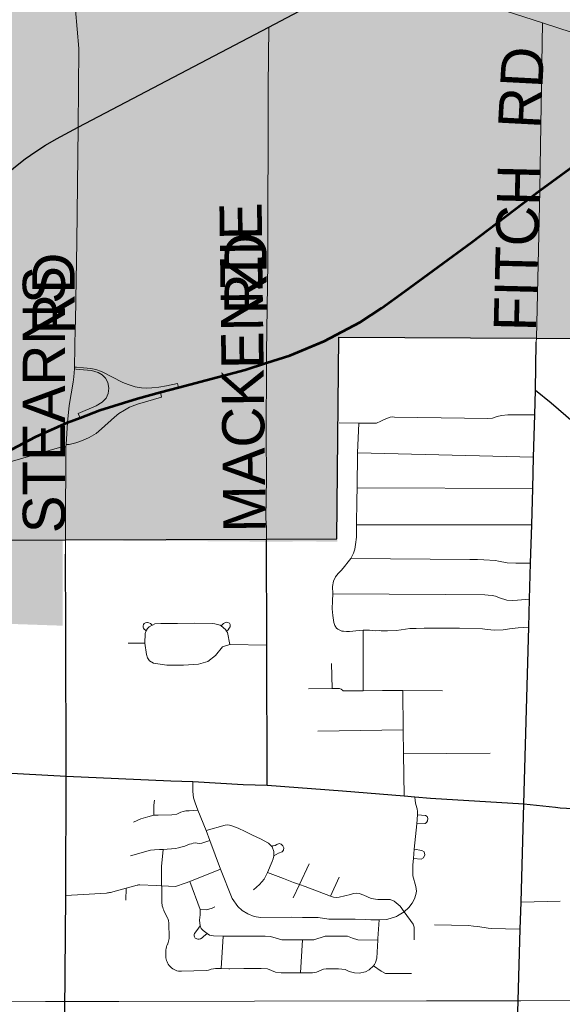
# Model space of a CAD drawing. Header units: feet. Extents: x 92 to 141.3, y -5 to 23.6.
# Tile 17 of 256: x 109 to 110.5, y 2.5 to 5.2. Entities that reach past the tile are written whole.
import ezdxf
from ezdxf.enums import TextEntityAlignment as Align

# ---------------------------------------------------------------- set-up
doc = ezdxf.new("R2010")
doc.units = ezdxf.units.FT
doc.header["$MEASUREMENT"] = 0
doc.linetypes.add('CUY - Design$0$DGN1', pattern=[2231.760665, 0, -2231.760665])
doc.linetypes.add('CUY - Design$0$DGN3', pattern=[4463.52133, 2975.680887, -1487.840443])
for name, color, linetype, lineweight in [('CUY - Design$0$GM_X_City_Street', 7, 'Continuous', 0), ('CUY - Design$0$GM_X_Corporation', 7, 'CUY - Design$0$DGN1', 13), ('CUY - Design$0$GM_X_County_Road', 3, 'Continuous', 30), ('CUY - Design$0$GM_X_Interchange_Ramps', 1, 'Continuous', 13), ('CUY - Design$0$GM_X_Interstate_Route', 1, 'Continuous', 53), ('CUY - Design$0$GM_X_Rail_Line', 7, 'Continuous', 13), ('CUY - Design$0$GM_X_State_Route', 1, 'Continuous', 30), ('CUY - Design$0$GM_X_Township', 7, 'CUY - Design$0$DGN3', 30)]:
    doc.layers.add(name, color=color, linetype=linetype, lineweight=lineweight)
doc.layers.add('CUY - Design$0$GM_X_State_Location', color=7, linetype='Continuous', lineweight=13, plot=False)
doc.layers.add('CUY - Design$0$GM_X_Township_Subdivision', color=252, linetype='Continuous', lineweight=0, true_color=0x696969)
doc.layers.add('TX_X_20', color=7, linetype='Continuous')
doc.styles.add('CUY - Design$0$Styledgn030', font='dgn030.shx')

msp = doc.modelspace()

# ---------------------------------------------------------------- hatches: boundary and pattern name
at = {"layer": 'CUY - Design$0$GM_X_Corporation'}
msp.add_hatch(color=256, dxfattribs=at).paths.add_polyline_path([(107.6693, 5.2421), (108.2534, 5.2366), (108.2575, 5.4392), (109.0295, 5.4342), (109.0545, 5.7974), (109.2213, 5.799), (109.2203, 6.372), (109.4135, 6.375), (109.4212, 6.3961), (109.5833, 6.5557), (109.566, 6.5734), (109.767, 6.5809), (109.7795, 6.9539), (111.4419, 6.939), (111.4484, 7.159), (111.4503, 7.2089), (111.452, 7.2861), (111.4562, 7.4668), (111.9877, 7.4623), (112.0028, 8.0144), (112.5466, 8.0091), (112.5478, 8.0322), (113.0498, 8.0281), (113.0385, 7.2174), (113.0193, 5.748), (113.014, 5.4581), (112.9828, 5.4386), (112.9486, 5.4182), (112.9322, 5.4045), (112.851, 5.3221), (112.8383, 5.3039), (112.819, 5.2683), (112.8084, 5.2422), (112.7999, 5.2088), (112.7938, 5.1815), (112.7826, 5.1093), (112.7664, 5.0407), (112.757, 5.0093), (112.7472, 4.994), (112.7316, 4.9816), (112.7139, 4.9732), (112.7024, 4.9711), (112.683, 4.9714), (112.6566, 4.9792), (112.6116, 4.9987), (112.5509, 5.0335), (112.5496, 4.8499), (112.5731, 4.8455), (112.5979, 4.8357), (112.6173, 4.8234), (112.6346, 4.805), (112.6491, 4.7914), (112.6698, 4.7766), (112.7075, 4.7496), (112.6686, 4.7486), (111.5394, 4.7582), (111.5344, 4.3514), (109.9034, 4.3586), (109.8998, 3.8008), (109.8088, 3.8012), (109.7046, 3.8007), (109.148, 3.8051), (109.148, 3.5707), (108.9454, 3.5777), (108.9441, 3.378), (107.6607, 3.391)])

# ---------------------------------------------------------------- linework, layer by layer
at = {"layer": 'CUY - Design$0$GM_X_City_Street', "flags": 128}
for points in [[(109.1906, 4.9342), (109.1921, 5.1498), (109.183, 5.2552), (109.1757, 5.2844), (109.1734, 5.3491), (109.1683, 5.4169), (109.1785, 5.6734), (109.179, 5.7986), (109.1791, 5.8024)], [(110.0276, 5.3754), (110.0297, 5.3608), (110.0377, 5.355), (110.1336, 5.3236), (110.3085, 5.2686), (110.4618, 5.2202), (110.82, 5.1028), (110.8207, 5.1026)], [(109.7061, 3.8042), (109.7061, 3.8074), (109.7061, 3.8096), (109.706, 3.839), (109.7045, 3.8642), (109.7058, 3.9743), (109.7048, 4.091), (109.7062, 4.2895), (109.7064, 4.3179), (109.7095, 4.563), (109.7106, 5.0461), (109.7121, 5.2081)], [(110.4553, 4.8268), (110.4618, 5.2202)], [(109.1841, 4.4639), (109.1871, 4.6197), (109.1906, 4.9342)], [(110.4446, 4.346), (110.4448, 4.3568), (110.4542, 4.7612), (110.4553, 4.8268)], [(109.1827, 4.3873), (109.1829, 4.4006), (109.1841, 4.4639)], [(109.1782, 4.2519), (109.1801, 4.273), (109.1804, 4.278), (109.1827, 4.3873)], [(109.1616, 4.1263), (109.166, 4.1728), (109.1768, 4.2373), (109.1782, 4.2519)], [(109.1569, 4.038), (109.1571, 4.0597), (109.1575, 4.0661), (109.1616, 4.1263)], [(109.1564, 3.9837), (109.1569, 4.038)], [(109.1558, 3.9078), (109.1564, 3.9837)], [(109.1562, 3.7668), (109.156, 3.8057), (109.1558, 3.9051), (109.1558, 3.9078)]]:
    msp.add_lwpolyline(points, dxfattribs=at)
at = {"layer": 'CUY - Design$0$GM_X_Corporation', "flags": 128}
for points in [[(107.6693, 5.2421), (108.2534, 5.2366), (108.2575, 5.4392), (109.0295, 5.4342), (109.0545, 5.7974), (109.2213, 5.799), (109.2203, 6.372), (109.4135, 6.375), (109.4212, 6.3961), (109.5833, 6.5557), (109.566, 6.5734), (109.767, 6.5809), (109.7795, 6.9539), (111.4419, 6.939), (111.4484, 7.159), (111.4503, 7.2089), (111.452, 7.2861), (111.4562, 7.4668), (111.9877, 7.4623), (112.0028, 8.0144), (112.5466, 8.0091), (112.5478, 8.0322), (113.0498, 8.0281), (113.0385, 7.2174), (113.0193, 5.748), (113.014, 5.4581), (112.9828, 5.4386), (112.9486, 5.4182), (112.9322, 5.4045), (112.851, 5.3221), (112.8383, 5.3039), (112.819, 5.2683), (112.8084, 5.2422), (112.7999, 5.2088), (112.7938, 5.1815), (112.7826, 5.1093), (112.7664, 5.0407), (112.757, 5.0093), (112.7472, 4.994), (112.7316, 4.9816), (112.7139, 4.9732), (112.7024, 4.9711), (112.683, 4.9714), (112.6566, 4.9792), (112.6116, 4.9987), (112.5509, 5.0335), (112.5496, 4.8499), (112.5731, 4.8455), (112.5979, 4.8357), (112.6173, 4.8234), (112.6346, 4.805), (112.6491, 4.7914), (112.6698, 4.7766), (112.7075, 4.7496), (112.6686, 4.7486), (111.5394, 4.7582), (111.5344, 4.3514), (109.9034, 4.3586), (109.8998, 3.8008), (109.8088, 3.8012), (109.7046, 3.8007), (109.148, 3.8051), (109.148, 3.5707), (108.9454, 3.5777), (108.9441, 3.378), (107.6607, 3.391), (107.6693, 5.2421)], [(111.4716, 3.2209), (111.7279, 3.2236), (111.7372, 3.2244), (111.7587, 3.228), (111.8577, 3.2501), (111.8685, 3.2531), (111.8792, 3.2562), (111.9013, 3.266), (111.8732, 3.3579), (111.4715, 3.3597), (111.4714, 3.6959), (111.5839, 3.6961), (111.5841, 3.7575), (111.4716, 3.7587), (111.4715, 3.7785), (112.012, 3.7789), (112.0349, 3.7324), (112.0428, 3.7069), (112.0461, 3.692), (112.0462, 3.6726), (112.0434, 3.6491), (112.0309, 3.5884), (112.0264, 3.5669), (112.0253, 3.5537), (112.0274, 3.5327), (112.032, 3.5038), (112.0442, 3.4412), (112.0484, 3.4214), (112.0535, 3.4008), (112.0601, 3.3839), (112.068, 3.3637), (112.0767, 3.3477), (112.0937, 3.3242), (112.1111, 3.3041), (112.1165, 3.293), (112.1141, 3.2827), (112.1092, 3.2727), (112.0968, 3.2591), (112.0829, 3.2483), (112.0644, 3.2387), (112.0455, 3.2304), (112.0249, 3.2204), (112.0175, 3.215), (112.013, 3.2084), (112.0122, 3.1939), (112.009, 3.1749), (112.0041, 3.1576), (111.9972, 3.1476), (111.9816, 3.1319), (111.966, 3.1236), (111.9516, 3.1165), (111.9269, 3.1081), (111.9133, 3.1015), (111.8998, 3.0902), (111.8809, 3.0675), (111.8719, 3.0534), (111.8568, 3.022), (111.8449, 2.9935), (112.1378, 3.0018), (112.0965, 2.9294), (112.0793, 2.9017), (112.0629, 2.8794), (112.0321, 2.8532), (112.0487, 2.8319), (112.0541, 2.8096), (112.0616, 2.7849), (112.0568, 2.7605), (112.1042, 2.7442), (112.1133, 2.7319), (112.1504, 2.7329), (112.164, 2.7173), (111.9058, 2.7148), (111.8438, 2.5549), (111.8449, 2.5382), (111.8461, 2.5179), (111.8483, 2.5057), (111.8516, 2.4489), (111.8588, 2.3618), (111.8628, 2.3185), (111.8719, 2.2415), (111.8811, 2.1484), (111.8903, 2.0672), (111.8921, 2.0491), (112.9658, 2.0446), (112.962, 1.7135), (112.8398, 1.7156), (112.8366, 1.7015), (112.8317, 1.6899), (112.8264, 1.6845), (112.819, 1.6799), (112.6381, 1.5476), (112.6037, 1.5226), (112.5918, 1.5151), (112.5758, 1.5133), (112.5589, 1.5144), (112.5256, 1.5208), (112.4963, 1.5284), (112.4745, 1.5361), (112.4331, 1.5617), (112.3831, 1.5294), (112.3965, 1.1867), (112.4517, 1.1781), (112.5167, 1.167), (112.5415, 1.1622), (112.5798, 1.1546), (112.6139, 1.1479), (112.6712, 1.1359), (112.7107, 1.1275), (112.74, 1.1195), (112.7754, 1.1106), (112.7993, 1.1059), (112.8331, 1.0979), (112.8755, 1.085), (112.9163, 1.0712), (112.9621, 1.0522), (112.9673, 0.7212), (112.4101, 0.721), (112.3501, 0.7211), (112.2878, 0.7205), (112.2263, 0.7204), (112.1641, 0.7211), (112.1023, 0.7208), (112.0582, 0.7212), (112.0416, 0.721), (111.7996, 0.72), (111.5118, 0.722), (111.3779, 0.721), (110.277, 0.7195), (110.4142, 1.1905), (110.4067, 1.1954), (110.3955, 1.1754), (110.3768, 1.1483), (110.3691, 1.1541), (110.2742, 1.1552), (110.2737, 1.1311), (110.06, 1.1309), (110.062, 0.8351), (110.0511, 0.8346), (109.9832, 0.8328), (109.9835, 0.823), (109.9495, 0.8221), (109.8871, 0.8202), (109.8849, 0.9028), (109.8606, 0.9021), (109.8604, 0.9099), (109.8362, 0.9093), (109.8358, 0.9214), (109.6997, 1.0179), (109.6918, 1.0179), (109.7164, 0.9993), (109.7023, 0.8085), (109.6653, 0.8077), (109.6673, 0.7214), (109.5667, 0.7223), (109.5548, 1.1731), (109.551, 1.3421), (109.6971, 1.337), (109.6971, 1.3915), (109.8416, 1.3915), (109.8539, 1.6402), (109.9029, 1.6394), (109.91, 1.5768), (109.9435, 1.5763), (109.941, 1.3916), (110.1031, 1.3916), (110.1022, 1.4459), (110.346, 1.4518), (110.3465, 1.4831), (110.4742, 1.4755), (110.4878, 1.4567), (110.5124, 1.4282), (110.5224, 1.4171), (110.492, 1.3909), (110.4739, 1.367), (110.4617, 1.3413), (110.4517, 1.3444), (110.44, 1.3395), (110.4307, 1.3322), (110.3686, 1.2751), (110.3586, 1.2661), (110.3565, 1.2597), (110.3526, 1.2411), (110.3533, 1.1891), (110.3789, 1.1888), (110.3796, 1.218), (110.4089, 1.218), (110.4331, 1.2707), (110.4488, 1.3142), (110.4734, 1.3142), (110.4798, 1.3279), (110.4909, 1.33), (110.5004, 1.3223), (110.5045, 1.3153), (110.5128, 1.3084), (110.5223, 1.306), (110.5479, 1.3146), (110.5833, 1.3365), (110.5911, 1.3394), (110.6121, 1.3403), (110.6405, 1.3373), (110.6524, 1.3386), (110.6664, 1.3441), (110.6787, 1.3508), (110.6885, 1.3607), (110.6983, 1.3686), (110.7118, 1.3794), (110.7204, 1.3853), (110.7274, 1.3895), (110.7372, 1.3924), (110.7495, 1.3966), (110.768, 1.3963), (110.7841, 1.3894), (110.8011, 1.3809), (110.8101, 1.3768), (110.8233, 1.3806), (110.8381, 1.384), (110.8492, 1.3845), (110.8623, 1.3817), (110.8763, 1.3777), (110.8879, 1.3749), (110.9031, 1.3767), (110.9138, 1.3792), (110.9236, 1.3842), (110.9326, 1.3913), (110.9424, 1.3963), (110.9584, 1.4047), (110.9703, 1.413), (110.9993, 1.4384), (111.0129, 1.4479), (111.0252, 1.453), (111.0448, 1.4642), (111.0637, 1.4772), (111.0768, 1.483), (111.0871, 1.4839), (111.0965, 1.4852), (111.1043, 1.489), (111.1121, 1.4936), (111.1198, 1.5056), (111.1202, 1.52), (111.1242, 1.5353), (111.1265, 1.5559), (111.1268, 1.5671), (111.1255, 1.5807), (111.1213, 1.5984), (111.1108, 1.6255), (111.1033, 1.6382), (111.0946, 1.6551), (111.0846, 1.6719), (111.0747, 1.6867), (111.0618, 1.7006), (111.0498, 1.715), (111.0386, 1.7306), (111.0315, 1.7491), (111.0256, 1.7643), (111.0251, 1.7775), (111.0283, 1.7927), (111.0336, 1.8076), (111.0421, 1.8196), (111.0511, 1.8263), (111.063, 1.8305), (111.0782, 1.8335), (111.0922, 1.8373), (111.1037, 1.8411), (111.1214, 1.8412), (111.1362, 1.8351), (111.1486, 1.8237), (111.1565, 1.8122), (111.164, 1.8024), (111.1718, 1.7979), (111.1788, 1.7988), (111.1866, 1.8066), (111.1914, 1.8178), (111.1943, 1.8277), (111.1992, 1.8302), (111.207, 1.8274), (111.2153, 1.8209), (111.2235, 1.8172), (111.2326, 1.8177), (111.2433, 1.819), (111.2511, 1.8186), (111.2552, 1.815), (111.2589, 1.8104), (111.2606, 1.8072), (111.2652, 1.8047), (111.2721, 1.8052), (111.2804, 1.8056), (111.2874, 1.8057), (111.2944, 1.802), (111.3022, 1.7984), (111.3113, 1.7976), (111.3269, 1.8035), (111.3404, 1.8131), (111.3473, 1.8263), (111.3505, 1.8338), (111.3513, 1.842), (111.3483, 1.8544), (111.3342, 1.872), (111.3198, 1.8826), (111.302, 1.8944), (111.2888, 1.9055), (111.2772, 1.9161), (111.2714, 1.9214), (111.2668, 1.9338), (111.2613, 1.9593), (111.2592, 1.97), (111.2595, 1.9832), (111.2635, 1.9993), (111.2704, 2.0138), (111.2773, 2.027), (111.285, 2.0362), (111.3067, 2.052), (110.491, 2.0656), (110.4979, 2.5295), (110.5098, 3.0728), (110.6307, 3.0661), (110.7482, 3.0618), (111.0194, 3.0582), (111.118, 3.0515), (111.12, 3.073), (111.3746, 3.0796), (111.3753, 3.1084), (111.4696, 3.1068), (111.4716, 3.2209)]]:
    msp.add_lwpolyline(points, dxfattribs=at)
at = {"layer": 'CUY - Design$0$GM_X_County_Road', "flags": 128}
for points in [[(110.4424, 4.2149), (110.4445, 4.3449), (110.4446, 4.346)], [(110.4206, 3.4384), (110.4242, 3.5669), (110.4263, 3.643), (110.4291, 3.7416), (110.432, 3.8468), (110.4348, 3.9458), (110.4372, 4.0316), (110.4405, 4.1471), (110.4424, 4.2149)], [(110.4424, 4.2149), (110.4849, 4.1805), (110.6719, 4.0192), (110.717, 3.9824), (110.7358, 3.9697), (110.7517, 3.9611), (110.8651, 3.9096), (111.0785, 3.8158), (111.1267, 3.7947), (111.1581, 3.7877), (111.2045, 3.7862), (111.4287, 3.7813), (111.4716, 3.7793)], [(109.7077, 3.1346), (109.7069, 3.5172), (109.7061, 3.8042)], [(109.1567, 3.5606), (109.1562, 3.7668)], [(109.1533, 2.3383), (109.1533, 2.4069), (109.157, 2.8327), (109.1578, 3.1592), (109.1567, 3.5606)], [(110.4107, 3.0834), (110.4206, 3.4384), (110.4206, 3.4384)], [(107.6595, 3.2379), (107.7486, 3.2392), (107.8476, 3.2348), (107.9247, 3.231), (108.1281, 3.2186), (108.3184, 3.2051), (108.4331, 3.1999), (108.6096, 3.1926), (108.8564, 3.1756), (109.1578, 3.1592), (109.4442, 3.1466), (109.5043, 3.1445), (109.6422, 3.1365), (109.7077, 3.1346), (109.9145, 3.119), (110.0824, 3.105), (110.1124, 3.1025), (110.1552, 3.0989), (110.4107, 3.0834), (110.4968, 3.0742)], [(110.395, 2.5455), (110.4007, 2.7409), (110.4028, 2.8147), (110.4107, 3.0834)], [(110.4968, 3.0742), (110.4969, 3.0742), (110.5098, 3.0728), (110.6307, 3.0661), (110.7482, 3.0618), (111.0194, 3.0582), (111.1025, 3.0557)], [(110.3893, 2.3518), (110.395, 2.5455), (110.395, 2.5455)]]:
    msp.add_lwpolyline(points, dxfattribs=at)
at = {"layer": 'CUY - Design$0$GM_X_Interchange_Ramps', "flags": 128}
for points in [[(109.1801, 4.273), (109.1853, 4.2725), (109.2053, 4.2709), (109.2273, 4.2684), (109.2455, 4.2634), (109.2566, 4.257), (109.2653, 4.2477), (109.2719, 4.2356), (109.2743, 4.2202), (109.2727, 4.2059), (109.2673, 4.1935), (109.2558, 4.1819), (109.2396, 4.1718), (109.1908, 4.151), (109.1957, 4.1393)], [(109.4652, 4.2224), (109.4622, 4.2336), (109.4321, 4.2265), (109.4115, 4.2233), (109.3925, 4.2214), (109.377, 4.2206), (109.3636, 4.221), (109.3461, 4.2237), (109.3271, 4.2301), (109.3129, 4.2356), (109.2542, 4.2665), (109.2388, 4.2717), (109.2249, 4.2745), (109.2051, 4.2762), (109.1857, 4.2775), (109.1804, 4.278)], [(109.1575, 4.0661), (109.1663, 4.066), (109.1841, 4.0708), (109.2024, 4.0771), (109.2206, 4.0855), (109.24, 4.0966), (109.2546, 4.1088), (109.2899, 4.1409), (109.3018, 4.1508), (109.3176, 4.1607), (109.3311, 4.1683), (109.3525, 4.1766), (109.419, 4.196), (109.4156, 4.2093)], [(108.9006, 3.99), (108.9069, 3.9789), (108.9303, 3.9916), (108.9493, 4.0007), (108.975, 4.0106), (109.139, 4.0585), (109.1477, 4.0597), (109.1571, 4.0597)]]:
    msp.add_lwpolyline(points, dxfattribs=at)
at = {"layer": 'CUY - Design$0$GM_X_Interstate_Route', "flags": 128}
for points in [[(109.1616, 4.1263), (109.1957, 4.1393), (109.2501, 4.1601), (109.3525, 4.1925), (109.4156, 4.2093), (109.4652, 4.2224), (109.648, 4.2709), (109.7062, 4.2895), (109.7698, 4.3099), (109.8638, 4.3493), (109.9625, 4.4014), (110.0212, 4.4392), (110.0842, 4.4847), (110.2681, 4.62), (110.4542, 4.7612), (110.5792, 4.8524)], [(107.6606, 3.5234), (107.7733, 3.5381), (107.7928, 3.5406), (107.8305, 3.5455), (108.0753, 3.5793), (108.194, 3.5973), (108.2418, 3.6086), (108.2959, 3.6248), (108.3608, 3.6519), (108.4272, 3.6858), (108.451, 3.7011), (108.9006, 3.99), (108.977, 4.0359), (109.0739, 4.087), (109.1616, 4.1263)]]:
    msp.add_lwpolyline(points, dxfattribs=at)
at = {"layer": 'CUY - Design$0$GM_X_Rail_Line', "flags": 128}
msp.add_lwpolyline([(107.6646, 2.5409), (108.772, 2.5421), (109.1007, 2.5429), (109.3021, 2.5431), (109.6733, 2.5439), (110.1438, 2.5443), (110.4018, 2.5448), (110.9317, 2.546), (111.3779, 2.5468), (111.571, 2.5466), (111.852, 2.547), (112.7843, 2.5492), (113.0753, 2.5496), (113.2535, 2.5497)], dxfattribs=at)
at = {"layer": 'CUY - Design$0$GM_X_State_Route', "flags": 128}
for points in [[(109.1906, 4.9342), (109.7121, 5.2081), (109.9446, 5.3313), (109.9958, 5.3599), (110.0276, 5.3754), (110.0584, 5.3952), (110.1022, 5.4283), (110.1294, 5.449), (110.1512, 5.4649), (110.3166, 5.5901), (110.4083, 5.661), (110.4433, 5.686), (110.467, 5.7007), (110.4819, 5.7088), (110.4998, 5.7172), (110.5909, 5.7529), (110.7719, 5.8262)], [(107.661, 3.6216), (107.8256, 3.7744), (108.0834, 4.0248), (108.1942, 4.1249), (108.4271, 4.3254), (108.5341, 4.4162), (108.5801, 4.4531), (108.6206, 4.4892), (108.6528, 4.5164), (108.6853, 4.5436), (108.7158, 4.5683), (108.7488, 4.5976), (108.7809, 4.6232), (108.8298, 4.6652), (108.8568, 4.6879), (108.9154, 4.7385), (108.9855, 4.7982), (109.0192, 4.8264), (109.0458, 4.8475), (109.0743, 4.8679), (109.1013, 4.8851), (109.1308, 4.9023), (109.1906, 4.9342)]]:
    msp.add_lwpolyline(points, dxfattribs=at)
at = {"layer": 'CUY - Design$0$GM_X_Township', "flags": 128}
msp.add_lwpolyline([(107.6397, 0.7309), (107.6526, 2.076), (107.6548, 2.3223), (107.6567, 2.5122), (107.6595, 3.2379), (107.6601, 3.3896), (108.4395, 3.3847), (108.948, 3.382), (108.9467, 3.805), (109.1561, 3.8057), (109.7061, 3.8074), (109.8983, 3.808), (109.9042, 4.3597), (110.4448, 4.3568), (111.3982, 4.3516), (111.5458, 4.3507), (111.5396, 4.7552), (112.0161, 4.7523), (112.7155, 4.748), (112.732, 4.7146), (112.72, 4.6717), (112.6882, 4.6284), (112.6234, 4.616), (112.5669, 4.6123), (112.4984, 4.6334), (112.4151, 4.6285), (112.3742, 4.5707), (112.3234, 4.4614), (112.3526, 4.3599), (112.3958, 4.3169), (112.4635, 4.3445), (112.5629, 4.3771), (112.5988, 4.3197), (112.6536, 4.3065), (112.6875, 4.3213), (112.744, 4.3312), (112.7711, 4.2784), (112.7422, 4.2008), (112.6913, 4.1445), (112.6844, 4.1369), (112.6002, 4.1146), (112.5062, 4.0986), (112.4653, 4.0515), (112.4624, 3.9946), (112.4809, 3.9459), (112.5196, 3.9401), (112.5353, 3.9128), (112.5464, 3.9054), (112.6364, 3.9326), (112.7144, 3.9376), (112.7518, 3.8809), (112.7658, 3.8698), (112.8231, 3.8504), (112.8648, 3.826), (112.9002, 3.7785), (112.915, 3.7269), (112.9343, 3.6485), (112.952, 3.632), (112.9764, 3.6336), (112.9731, 3.632), (112.9726, 3.507), (112.9711, 3.0821), (112.9691, 2.5437), (112.9672, 2.3434), (112.9637, 1.989), (112.9629, 1.7155), (112.8488, 1.7131), (112.8262, 1.6866), (112.6046, 1.5174), (112.5383, 1.5174), (112.4322, 1.5522), (112.3915, 1.5202), (112.3988, 1.1837), (112.6653, 1.142), (112.8177, 1.1017), (112.9688, 1.0531), (112.9684, 1.0324), (112.9673, 0.7212), (112.4101, 0.721), (112.3501, 0.7211), (112.2878, 0.7205), (112.2263, 0.7204), (112.1641, 0.7211), (112.1023, 0.7208), (112.0582, 0.7212), (112.0416, 0.721), (111.7996, 0.72), (111.5118, 0.722), (111.3779, 0.721), (110.277, 0.7195), (110.1538, 0.72), (110.0334, 0.7199), (109.7946, 0.7205), (109.6673, 0.7214), (109.5667, 0.7223), (109.2607, 0.7252), (108.9758, 0.7262), (108.5915, 0.7293), (108.4551, 0.7299), (108.1454, 0.7302), (107.8381, 0.7307), (107.6397, 0.7309)], dxfattribs=at)
at = {"layer": 'CUY - Design$0$GM_X_Township_Subdivision', "flags": 128}
for points in [[(109.8859, 3.6169), (109.8865, 3.6392), (109.8876, 3.6581), (109.8871, 3.6779), (109.889, 3.6928), (109.8947, 3.704), (109.9025, 3.7135), (109.9115, 3.7222), (109.9192, 3.7326), (109.9294, 3.7451), (109.9369, 3.755), (109.9445, 3.7687), (109.9477, 3.7799), (109.9497, 3.7931), (109.952, 3.8129), (109.9522, 3.8467), (109.9533, 3.9139), (109.9543, 3.9482), (109.9552, 4.0435), (109.9592, 4.1249)], [(110.4405, 4.1471), (110.367, 4.1473), (110.3489, 4.1455), (110.3374, 4.1433), (110.325, 4.1387), (110.3119, 4.1374), (110.0563, 4.1412), (110.0497, 4.1424), (110.0448, 4.1415), (110.037, 4.1381), (110.0263, 4.1343), (110.0189, 4.1302), (110.0074, 4.1247), (109.9938, 4.1246), (109.9592, 4.1249), (109.9052, 4.1256)], [(109.9552, 4.0435), (110.4372, 4.0316)], [(109.9543, 3.9482), (110.4348, 3.9458)], [(109.9522, 3.8467), (110.432, 3.8468)], [(109.9369, 3.755), (110.2628, 3.7514), (110.284, 3.7515), (110.3006, 3.7508), (110.333, 3.7491), (110.3412, 3.747), (110.3644, 3.7426), (110.3881, 3.7416), (110.4049, 3.7416), (110.4291, 3.7416)], [(109.8876, 3.6581), (110.1959, 3.656), (110.3035, 3.6548), (110.313, 3.6544), (110.3238, 3.653), (110.3325, 3.6516), (110.3442, 3.6471), (110.3641, 3.6408), (110.3791, 3.6401), (110.3935, 3.6406), (110.4263, 3.643)], [(109.8859, 3.6169), (109.8877, 3.599), (109.8905, 3.5797), (109.8931, 3.5714), (109.8974, 3.5644), (109.9015, 3.561), (109.9123, 3.5561), (109.9164, 3.5557), (109.9246, 3.5546), (109.9329, 3.5551), (109.9424, 3.5557), (109.9503, 3.5569), (109.9609, 3.5578), (109.9704, 3.5582), (109.9882, 3.5584), (109.9967, 3.5574), (110.0033, 3.5571), (110.0144, 3.5572), (110.02, 3.5569), (110.0375, 3.5563), (110.061, 3.5579), (110.0746, 3.5594), (110.0981, 3.5628), (110.1161, 3.5628), (110.1378, 3.5643), (110.2054, 3.5643), (110.2346, 3.5636), (110.2975, 3.5624), (110.3103, 3.5606), (110.3297, 3.5588), (110.3536, 3.5596), (110.3712, 3.5623), (110.3947, 3.5648), (110.4108, 3.5658), (110.4242, 3.5669)], [(109.3766, 3.5571), (109.3746, 3.5586), (109.3713, 3.5614), (109.3694, 3.5641), (109.3682, 3.5671), (109.3682, 3.5704), (109.3696, 3.5743), (109.3716, 3.5767), (109.3752, 3.5789), (109.3785, 3.5793), (109.3806, 3.5792), (109.3843, 3.5787), (109.3884, 3.5765), (109.393, 3.5723)], [(109.3728, 3.523), (109.3737, 3.5494), (109.3766, 3.5571), (109.3773, 3.5589), (109.3803, 3.5634), (109.3845, 3.5673)], [(109.3845, 3.5673), (109.393, 3.5723), (109.3936, 3.5726), (109.4003, 3.5758), (109.417, 3.577), (109.4628, 3.5766), (109.5082, 3.5775), (109.5593, 3.5763), (109.5646, 3.5759), (109.5794, 3.5721), (109.5821, 3.57), (109.5942, 3.5604), (109.5969, 3.556), (109.599, 3.5523), (109.6057, 3.5195)], [(109.5821, 3.57), (109.5882, 3.5768), (109.5934, 3.5797), (109.5978, 3.58), (109.6003, 3.5793), (109.6044, 3.5773), (109.6058, 3.5755), (109.6064, 3.5743), (109.607, 3.5712), (109.6063, 3.5676), (109.6042, 3.5641), (109.6013, 3.5596), (109.5969, 3.556)], [(109.9704, 3.3925), (109.9704, 3.5582)], [(109.3275, 3.5231), (109.3728, 3.523)], [(109.3728, 3.523), (109.3775, 3.4924), (109.3804, 3.4828), (109.3857, 3.4746), (109.3971, 3.4679), (109.433, 3.463), (109.4788, 3.463), (109.5199, 3.4652), (109.5452, 3.4724), (109.5663, 3.4889), (109.5854, 3.5127), (109.6057, 3.5195), (109.7069, 3.5172)], [(109.886, 3.3987), (109.8842, 3.4677)], [(109.8213, 3.3984), (109.886, 3.3987), (109.9057, 3.3988), (109.9108, 3.3967), (109.9149, 3.3934), (109.9161, 3.3925), (109.9704, 3.3925), (110.0235, 3.3931), (110.0792, 3.3931), (110.1879, 3.393)], [(110.0824, 3.105), (110.0811, 3.2204), (110.0804, 3.286), (110.0792, 3.3931)], [(109.8461, 3.2826), (110.0804, 3.286)], [(110.0811, 3.2204), (110.3183, 3.2218)], [(109.5043, 3.1445), (109.5044, 3.1173), (109.5062, 3.0999), (109.5104, 3.086), (109.5183, 3.0662), (109.5409, 3.0105), (109.551, 2.9833), (109.5802, 2.9043), (109.612, 2.8247), (109.6272, 2.8028), (109.6393, 2.792), (109.6548, 2.7825), (109.6722, 2.7754), (109.6893, 2.7725), (109.7738, 2.773), (109.8043, 2.7728), (109.8471, 2.7727), (109.8768, 2.7681), (109.9289, 2.7676), (109.9485, 2.7676), (109.9778, 2.7667), (109.9915, 2.7665)], [(110.1149, 3.0815), (110.1148, 3.0816), (110.1131, 3.0915), (110.1124, 3.1025)], [(109.3977, 3.0529), (109.3972, 3.0734), (109.3974, 3.0799), (109.399, 3.0932)], [(110.1068, 2.9029), (110.1069, 2.9165), (110.1085, 2.9343), (110.1104, 2.9592), (110.1173, 3.0289), (110.1197, 3.0537), (110.1198, 3.0629), (110.1186, 3.0697), (110.1149, 3.0815)], [(109.5183, 3.0662), (109.4942, 3.0642), (109.4888, 3.0646), (109.4852, 3.0644), (109.4783, 3.0628), (109.4714, 3.0603), (109.4603, 3.0554), (109.4472, 3.0536), (109.4092, 3.0527), (109.3977, 3.0529), (109.381, 3.0481), (109.3621, 3.0425), (109.3419, 3.0333)], [(110.1173, 3.0289), (110.1402, 3.0293), (110.1444, 3.0326), (110.1469, 3.0371), (110.1473, 3.0436), (110.1457, 3.0484), (110.1417, 3.0516), (110.1197, 3.0537)], [(109.5409, 3.0105), (109.5925, 3.0249), (109.5987, 3.0258), (109.6049, 3.0251), (109.6139, 3.0221), (109.628, 3.017), (109.6478, 3.0076), (109.6678, 2.9981), (109.6894, 2.9875), (109.7113, 2.9757), (109.7211, 2.9659), (109.7258, 2.9533), (109.7265, 2.9416), (109.7244, 2.9334), (109.7212, 2.9255), (109.7083, 2.8959), (109.6998, 2.8775), (109.6868, 2.863), (109.6703, 2.8478)], [(109.551, 2.9833), (109.5294, 2.9763), (109.5216, 2.9752), (109.5104, 2.9766), (109.5049, 2.9755), (109.5006, 2.974), (109.4949, 2.9727), (109.4822, 2.9678), (109.4753, 2.9658), (109.4653, 2.9627), (109.4566, 2.9615), (109.4235, 2.9589), (109.4129, 2.9581), (109.3997, 2.9577), (109.3889, 2.9563), (109.3333, 2.9413)], [(109.7211, 2.9659), (109.7228, 2.9682), (109.724, 2.9688), (109.7293, 2.9699), (109.7343, 2.9723), (109.7403, 2.9747), (109.7465, 2.973), (109.7507, 2.969), (109.7531, 2.9634), (109.7524, 2.9567), (109.7491, 2.9522), (109.7392, 2.9485), (109.7265, 2.9416)], [(109.4235, 2.9589), (109.4186, 2.912), (109.4189, 2.8639), (109.419, 2.8589), (109.4191, 2.8563)], [(110.1085, 2.9343), (110.1294, 2.9324), (110.1362, 2.9362), (110.139, 2.9439), (110.138, 2.952), (110.1313, 2.9561), (110.1104, 2.9592)], [(109.779, 2.8263), (109.796, 2.8625), (109.8226, 2.9192)], [(109.5802, 2.9043), (109.4957, 2.8713), (109.483, 2.8667)], [(109.7083, 2.8959), (109.7525, 2.8796), (109.78, 2.868), (109.796, 2.8625), (109.812, 2.857), (109.8816, 2.8307), (109.889, 2.8282), (109.8967, 2.8272), (109.9047, 2.8281), (109.936, 2.8357), (109.9441, 2.8382), (109.9519, 2.8392), (109.9595, 2.838), (109.972, 2.8333), (109.9923, 2.8243), (110.0105, 2.822), (110.0446, 2.8222), (110.0557, 2.8176), (110.0716, 2.8033), (110.0829, 2.7885)], [(109.8816, 2.8307), (109.9052, 2.8827)], [(110.1048, 2.8113), (110.105, 2.8115), (110.1112, 2.8233), (110.115, 2.8356), (110.1166, 2.8444), (110.115, 2.8571), (110.1067, 2.8866), (110.1068, 2.9029)], [(109.4037, 2.8597), (109.3593, 2.8619), (109.3578, 2.8617), (109.3559, 2.8615), (109.3541, 2.8612), (109.3524, 2.8608), (109.3217, 2.8525), (109.3015, 2.8471)], [(109.483, 2.8667), (109.4568, 2.8571), (109.419, 2.8589), (109.4037, 2.8597)], [(109.4191, 2.8563), (109.4198, 2.8135), (109.4199, 2.8109), (109.4202, 2.8078), (109.4208, 2.8041), (109.4218, 2.8001), (109.423, 2.7962), (109.4246, 2.7924), (109.4249, 2.7917), (109.4253, 2.7911), (109.4346, 2.772), (109.4357, 2.7697), (109.4367, 2.767), (109.4375, 2.7644), (109.4382, 2.7615), (109.4385, 2.76), (109.4387, 2.7581), (109.4389, 2.7561), (109.439, 2.7539), (109.4396, 2.7198), (109.4396, 2.7175), (109.4394, 2.715), (109.439, 2.7115), (109.4382, 2.708), (109.4371, 2.7044), (109.4355, 2.7007), (109.4352, 2.7), (109.4349, 2.6994), (109.4335, 2.6959), (109.4323, 2.6919), (109.4313, 2.6879), (109.4307, 2.6837), (109.4305, 2.6811), (109.4304, 2.6782), (109.4307, 2.6654), (109.4309, 2.6621), (109.4315, 2.6585), (109.4324, 2.655), (109.4338, 2.6512), (109.4352, 2.6481), (109.4372, 2.6447), (109.4395, 2.6414), (109.4423, 2.6382), (109.4457, 2.6351), (109.4494, 2.6323), (109.4531, 2.6302), (109.4567, 2.6285), (109.461, 2.627), (109.4655, 2.626), (109.4695, 2.6256), (109.4736, 2.6255), (109.5413, 2.6279), (109.547, 2.6287), (109.555, 2.6308), (109.5606, 2.6319), (109.5662, 2.6326), (109.5816, 2.6331), (109.6031, 2.6323)], [(109.4957, 2.8713), (109.5248, 2.7945), (109.524, 2.7801), (109.523, 2.7648), (109.5244, 2.7496), (109.5276, 2.7427), (109.5329, 2.7374), (109.5432, 2.7284), (109.55, 2.7245), (109.5606, 2.7222), (109.5878, 2.7219), (109.7026, 2.7213), (109.7172, 2.721), (109.7476, 2.7115), (109.8041, 2.7115), (109.8359, 2.7115), (109.8664, 2.7215), (109.8774, 2.7217)], [(109.157, 2.8327), (109.2677, 2.8395)], [(109.3015, 2.8471), (109.2789, 2.8411), (109.2763, 2.8405), (109.2736, 2.84), (109.2707, 2.8397), (109.2677, 2.8395)], [(109.3217, 2.8525), (109.3213, 2.8199)], [(109.5248, 2.7945), (109.5414, 2.7938), (109.5577, 2.7981), (109.5644, 2.8014)], [(110.0829, 2.7885), (110.0958, 2.8), (110.1048, 2.8113)], [(110.4028, 2.8147), (110.5096, 2.817)], [(109.9915, 2.7665), (110.0146, 2.7662), (110.035, 2.7669), (110.0615, 2.775), (110.0647, 2.777)], [(110.0647, 2.777), (110.0829, 2.7885)], [(110.0829, 2.7885), (110.1077, 2.7539), (110.1098, 2.7458), (110.11, 2.7112)], [(109.5244, 2.7496), (109.515, 2.7369), (109.5085, 2.7289), (109.5079, 2.7267), (109.508, 2.7222), (109.5088, 2.7201), (109.5109, 2.7156), (109.5177, 2.7134), (109.5216, 2.713), (109.5258, 2.7144), (109.53, 2.7171), (109.5336, 2.7203), (109.5432, 2.7284)], [(110.011, 2.7149), (110.0146, 2.7662)], [(110.166, 2.7528), (110.2592, 2.7504), (110.2723, 2.7492), (110.2849, 2.7475), (110.3132, 2.7432), (110.3229, 2.7422), (110.3601, 2.7411), (110.4007, 2.7409)], [(109.5816, 2.6331), (109.5878, 2.7219)], [(109.8774, 2.7217), (109.8844, 2.7218), (109.9273, 2.7213), (109.9416, 2.7162), (109.9559, 2.7118), (110.0107, 2.7104)], [(109.7991, 2.6216), (109.8041, 2.7115)], [(110.0012, 2.6444), (110.0043, 2.6491), (110.0078, 2.6613), (110.0107, 2.7104), (110.011, 2.7149)], [(109.8071, 2.6216), (109.8123, 2.6216), (109.8318, 2.6211), (109.8426, 2.6232), (109.8558, 2.6289), (109.8617, 2.6311), (109.8693, 2.6323), (109.9029, 2.6319), (109.9209, 2.63), (109.9327, 2.6252), (109.9465, 2.6215), (109.9596, 2.6205), (109.9771, 2.624), (109.9873, 2.6298), (109.9986, 2.6404), (110.0012, 2.6444)], [(109.9986, 2.6404), (110.0198, 2.6254), (110.032, 2.6196), (110.1027, 2.6191)], [(109.6031, 2.6323), (109.6056, 2.6322), (109.6442, 2.6327), (109.6782, 2.6327), (109.6911, 2.633), (109.7087, 2.6319), (109.7305, 2.6233), (109.7462, 2.6216), (109.7991, 2.6216), (109.8071, 2.6216)]]:
    msp.add_lwpolyline(points, dxfattribs=at)

# ---------------------------------------------------------------- texts
at = {"layer": 'CUY - Design$0$GM_X_State_Location', "style": 'CUY - Design$0$Styledgn030'}
for s in ['s', 'r']:
    msp.add_text(s, height=0.000206, dxfattribs=at).set_placement((109.0417, 4.8193), align=Align.MIDDLE_CENTER)
at = {"layer": 'TX_X_20', "style": 'CUY - Design$0$Styledgn030'}
for s, rotation, p in [('RD', 86.9833, (110.4551, 4.9281)), ('FITCH', 88.5687, (110.4433, 4.375)), ('MACKENZIE', 90.7072, (109.7039, 3.8264)), ('RD', 90, (109.7066, 4.4229)), ('RD', 90, (109.1807, 4.3677)), ('STEARNS', 90, (109.1545, 3.8237))]:
    msp.add_text(s, height=0.1157, rotation=rotation, dxfattribs=at).set_placement(p)

doc.saveas('drawing.dxf')
